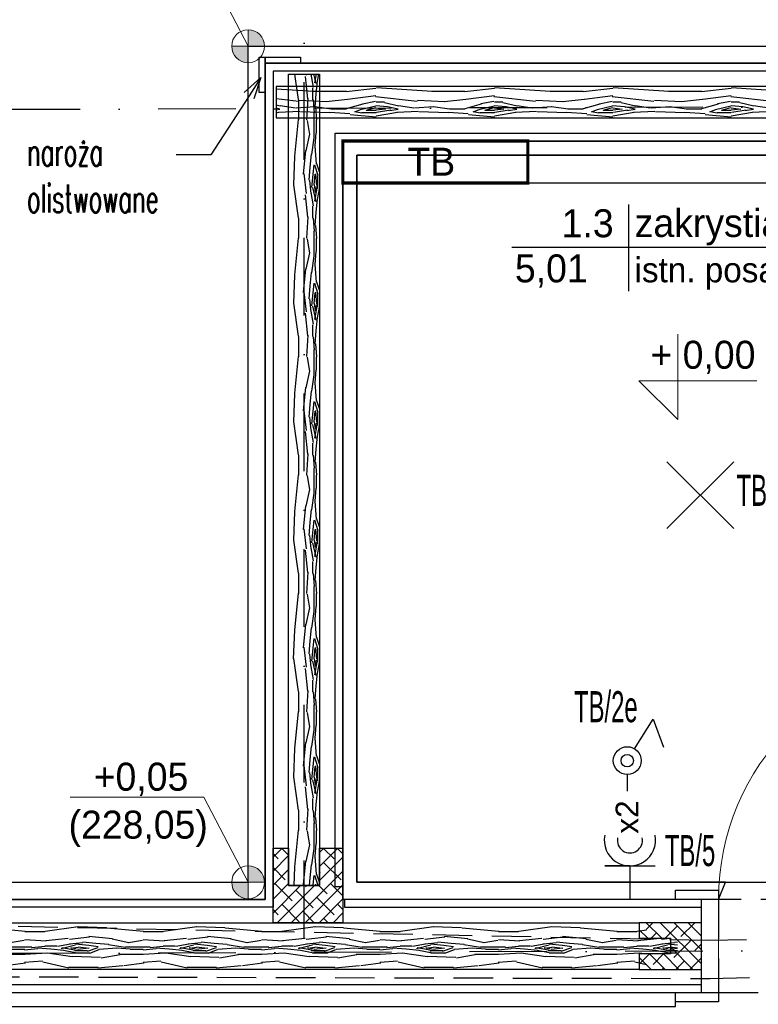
# Model space of a CAD drawing. Header units: centimetres. Extents: x 148004 to 151785, y -7215 to -1472.
# Tile 10 of 20: x 149443 to 149681, y -5746 to -5429. Entities that reach past the tile are written whole.
import ezdxf
from ezdxf import colors
from ezdxf.entities.mleader import LeaderData, LeaderLine
from ezdxf.enums import TextEntityAlignment as Align
from ezdxf.math import Vec2, Vec3

# ---------------------------------------------------------------- set-up
doc = ezdxf.new("R2010")
doc.units = ezdxf.units.CM
doc.header["$LTSCALE"] = 0.1
doc.linetypes.add('DASHDOT', pattern=[1, 0.5, -0.25, 0, -0.25])
doc.linetypes.add('DASHEDX2', pattern=[38.1, 25.4, -12.7])
doc.layers.get('0').update_dxf_attribs({"color": 45})
for name, color, linetype, lineweight in [('A_Drzwi', 2, 'Continuous', 18), ('A_Opisy', 7, 'Continuous', 18), ('HACZE', 52, 'Continuous', 9), ('rzędne proj_k', 190, 'Continuous', 18)]:
    doc.layers.add(name, color=color, linetype=linetype, lineweight=lineweight)
for name, color, linetype in [('A_opis_pom', 7, 'Continuous'), ('ELEK GNIAZDA', 234, 'Continuous'), ('ELEK OPIS', 140, 'Continuous'), ('ELEK OŚWIETLENIE', 154, 'Continuous'), ('ELEK_TABLICE', 214, 'Continuous'), ('ELEKTRYKA_OPIS GNIAZD', 230, 'Continuous'), ('hatch_R&F', 4, 'Continuous'), ('opisy_PROKON', 3, 'Continuous'), ('osie_R&F', 6, 'DASHDOT'), ('widoki_przerywana_R&F', 4, 'DASHEDX2'), ('widoki_R&F', 4, 'Continuous'), ('ściany_murowane_R&F', 13, 'Continuous')]:
    doc.layers.add(name, color=color, linetype=linetype)
doc.styles.add('1_100', font='romans.shx', dxfattribs={"width": 0.8})
doc.styles.add('arial', font='arial.ttf')
doc.styles.add('GENERATED_STYLE_1', font='arial.ttf')
doc.styles.add('Skala 50', font='simplex.shx', dxfattribs={"width": 0.9, "height": 10})
doc.styles.add('TECH', font='txt')
doc.dimstyles.new('1_100', dxfattribs={"dimscale": 1.5, "dimtxt": 10, "dimasz": 6, "dimexe": 0, "dimexo": 0, "dimgap": 1.5, "dimtad": 1, "dimdec": 1, "dimrnd": 1, "dimzin": 12, "dimdsep": 46, "dimtxsty": '1_100', "dimblk1": 'U1', "dimblk2": 'U1', "dimsah": 1, "dimcen": -6, "dimse1": 1, "dimse2": 1, "dimclrt": 2, "dimadec": 0, "dimazin": 0, "dimtfac": 0.072, "dimtdec": 1, "dimtix": 1, "dimtmove": 2, "dimatfit": 3, "dimldrblk": 'DOT', "dimfxl": 0, "dimtolj": 1, "dimtzin": 12, "dimarcsym": 0})

# ---------------------------------------------------------------- blocks, each defined once
blk = doc.blocks.new('*U33')
at = {"color": 4}
for p, q in [((-8.43, 8), (-8.43, 86)), ((-5, 8), (-5, 86))]:
    blk.add_line(p, q, dxfattribs=at)
at = {"color": 9}
blk.add_line((-44, 8), (-44, 47.17), dxfattribs=at)
at = {"color": 4}
for points in [[(-88.5, 8), (-88.5, -22), (-83, -22), (-83, 8), (-88.5, 8)], [(-5, 8), (-5, -22), (0.5, -22), (0.5, 8), (-5, 8)]]:
    blk.add_lwpolyline(points, dxfattribs=at)
at = {"color": 9}
blk.add_arc((-5, 8), 78, 90, 180, dxfattribs=at)
blk = doc.blocks.new('osie_przyziemie')
at = {"layer": 'osie_R&F', "ltscale": 500}
for points in [[(149785.03, -5724.37), (149785.03, -5332.1)], [(150364.22, -5455.35), (149011.58, -5460.19)], [(150364.22, -5726.87), (149011.58, -5731.7)]]:
    blk.add_lwpolyline(points, dxfattribs=at)
blk = doc.blocks.new('*U20')
for p, q in [((0, 22.22), (0, -24.36)), ((-62.5, -0.82), (157.74, -0.82))]:
    blk.add_line(p, q)
at = {"color": 6, "style": 'TECH'}
blk.add_attdef('NR_POM', text='', height=14.4, dxfattribs=at).set_placement((-7.95, 4.58), align=Align.RIGHT)
at = {"style": 'TECH'}
for tag, p, height in [('NAZWA_POM', (3.34, 4.73), 14.4), ('POSADZKA_POM', (3.28, -19.59), 12)]:
    blk.add_attdef(tag, p, '', height=height, dxfattribs=at)
at = {"color": 2, "style": 'TECH'}
blk.add_attdef('POW_POM', text='', height=16, dxfattribs=at).set_placement((-21.84, -19.61), align=Align.RIGHT)
at = {"color": 2, "style": 'arial', "flags": 2}
for tag, p, height in [('2', (-7.17, -12.72), 5.7), ('m', (-17.46, -19.56), 9.2)]:
    blk.add_attdef(tag, p, '', height=height, dxfattribs=at)
blk = doc.blocks.new('rzędna terenu_k')
h = blk.add_hatch(color=256)
h.dxf.hatch_style = 1
h.paths.add_polyline_path([(0, 10), (0, 0), (10, 0, 0.414214)])
h = blk.add_hatch(color=256)
h.dxf.hatch_style = 1
h.paths.add_polyline_path([(0, 0), (-10, 0, 0.414214), (0, -10)])
for points in [[(0, 0), (0, 10)], [(0, 10), (0, -10)], [(0, 0), (-10, 0)], [(-10, 0), (10, 0)]]:
    blk.add_lwpolyline(points)
blk.add_circle((0, 0), 10)
blk = doc.blocks.new('U1')
for p, q in [((0, -1), (0, 1)), ((1.5, 0), (-1.5, 0))]:
    blk.add_line(p, q)
at = {"color": 2, "const_width": 0.1}
blk.add_lwpolyline([(-0.5, -0.5), (0.5, 0.5)], dxfattribs=at)
blk = doc.blocks.new('_Open30')
at = {"color": 0, "linetype": 'ByBlock', "lineweight": -2, "transparency": 16777216}
for p, q in [((-1, 0.2679), (0, 0)), ((0, 0), (-1, -0.2679)), ((0, 0), (-1, 0))]:
    blk.add_line(p, q, dxfattribs=at)
blk = doc.blocks.new('Żyrandol')
at = {"layer": 'ELEK OŚWIETLENIE'}
for p, q in [((179.3, 179.3), (-179.3, -179.3)), ((-179.3, 179.3), (179.3, -179.3))]:
    blk.add_line(p, q, dxfattribs=at)
blk = doc.blocks.new('gniazdo podwójne p.t. hermetyczne')
at = {"layer": 'ELEK GNIAZDA'}
for q in [(98226.42, -23430.34, 50.7), (98244.38, -23443.82, 50.7)]:
    blk.add_line((98244.38, -23430.34, 50.7), q, dxfattribs=at)
at = {"layer": 'ELEK GNIAZDA', "elevation": 50.7}
blk.add_lwpolyline([(98244.38, -23416.87), (98244.38, -23430.34), (98244.38, -23430.34), (98244.38, -23416.87)], close=True, dxfattribs=at)
at = {"layer": 'ELEK GNIAZDA'}
for radius in [13.74, 6.74]:
    blk.add_arc((98258.12, -23430.34, 50.7), radius, 78.7219, 281.2781, dxfattribs=at)
at = {"layer": 'ELEK OPIS', "style": 'GENERATED_STYLE_1'}
blk.add_text('x2', height=12.165, dxfattribs=at).set_placement((98261.61, -23434.86))
blk = doc.blocks.new('1-BIEGUNOWY IP44')
at = {"layer": 'ELEK OŚWIETLENIE'}
for p, q in [((8422.18, -43175.05, 50.7), (8432.16, -43159.2, 50.7)), ((8432.16, -43159.2, 50.7), (8437.62, -43174.21, 50.7)), ((8418.21, -43188.83, 50.7), (8418.21, -43197.68, 50.7))]:
    blk.add_line(p, q, dxfattribs=at)
for radius in [7.46, 3.33]:
    blk.add_circle((8418.21, -43181.37, 50.7), radius, dxfattribs=at)

msp = doc.modelspace()

# ---------------------------------------------------------------- hatches: boundary and pattern name
at = {"layer": 'hatch_R&F'}
h = msp.add_hatch(dxfattribs=at)
h.set_pattern_fill('WOOD8', color=256, scale=1.5, angle=90)
h.set_pattern_definition([(79.6952, (143785.301, -154877.6814), (38.09980505, 228.600036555), [4.259694, -421.711222]), (90, (143786.063, -154873.49), (-38.1, 38.1), [4.191, -33.909]), (108.4349, (143786.063, -154869.3), (-38.0999391, 76.2000172), [3.6144705, -116.868283]), (262.875, (143784.92, -154865.8704), (38.09993454, 266.70001447), [3.071736, -304.1002935]), (264.8056, (143784.539, -154868.9184), (38.09981744, 381.000025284), [4.208298, -416.619957]), (284.0362, (143784.158, -154873.109), (38.09992533, -114.30002066), [4.712703, -152.377597]), (99.4623, (143785.301, -154874.6334), (-38.0999298, 190.50002997), [2.3175465, -229.4357235]), (83.6598, (143784.92, -154872.3474), (-38.10006039, -304.79997661), [3.450108, -341.560061]), (275.7106, (143785.301, -154868.9184), (38.10005066, -342.89997768), [3.8290125, -379.071264]), (258.6901, (143785.682, -154872.7284), (38.0999093, 152.40002937), [1.942719, -192.329905]), (84.8056, (143785.682, -154881.1104), (-38.09981744, -381.000025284), [4.208298, -416.619957]), (78.6901, (143786.063, -154876.9194), (-38.0999093, -152.40002937), [3.885438, -190.387186]), (90, (143786.825, -154873.11), (-38.1, 38.1), [4.572, -33.528]), (110.556, (143786.825, -154868.5374), (-76.1998468, 190.50007021), [3.255264, -322.271288]), (93.8141, (143785.682, -154865.4894), (-38.100233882, 533.39997427), [5.727687, -567.04089]), (84.8056, (143785.301, -154859.7744), (-38.09981744, -381.000025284), [4.208298, -416.619957]), (90, (143785.682, -154855.583), (-38.1, 38.1), [4.191, -33.909]), (95.1944, (143785.682, -154889.4924), (-38.09981744, 381.000025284), [4.208298, -416.619957]), (84.8056, (143785.301, -154885.3014), (-38.09981744, -381.000025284), [4.208298, -416.619957]), (90, (143784.92, -154889.492), (-38.1, 38.1), [2.286, -35.814]), (95.1944, (143784.92, -154887.2064), (-38.09981744, 381.000025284), [4.208298, -416.619957]), (90, (143784.54, -154883.015), (-38.1, 38.1), [3.81, -34.29]), (100.3048, (143784.539, -154879.2054), (38.09980505, -228.600036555), [4.259694, -421.711222]), (95.1944, (143783.777, -154875.0144), (-38.09981744, 381.000025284), [4.208298, -416.619957]), (84.8056, (143783.396, -154870.8234), (-38.09981744, -381.000025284), [4.208298, -416.619957]), (84.8056, (143783.777, -154866.6324), (-38.09981744, -381.000025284), [4.208298, -416.619957]), (81.8699, (143784.158, -154862.4414), (-38.09997482, -228.59999127), [5.3881395, -264.019513]), (90, (143784.92, -154857.107), (-38.1, 38.1), [5.715, -32.385]), (77.4712, (143807.78, -154858.6314), (38.09998475, 190.50001162), [3.5126295, -347.751997]), (84.2894, (143808.542, -154855.2024), (-38.10005066, -342.89997768), [3.8290125, -379.071264]), (98.1301, (143807.78, -154858.6314), (-38.09997482, 228.59999127), [2.6940885, -266.713602]), (99.4623, (143807.399, -154855.9644), (-38.0999298, 190.50002997), [4.6350555, -227.118177]), (90, (143806.637, -154889.492), (-38.1, 38.1), [4.572, -33.528]), (80.5377, (143806.637, -154884.9204), (-38.0999298, -190.50002997), [2.3175465, -229.4357235]), (291.8014, (143807.018, -154882.6344), (-38.09999637, 114.30000984), [2.0517615, -203.123025]), (282.9946, (143807.78, -154884.5394), (-76.199908, 342.900029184), [5.083188, -503.234211]), (82.875, (143807.78, -154854.4404), (-38.09993454, -266.70001447), [3.071736, -304.1002935]), (97.125, (143807.78, -154854.4404), (-38.09993454, 266.70001447), [3.071736, -304.1002935]), (90, (143807.4, -154889.492), (-38.1, 38.1), [3.048, -35.052]), (284.0362, (143807.399, -154886.444), (38.09992533, -114.30002066), [3.1418025, -153.948536]), (86.6335, (143806.256, -154881.1104), (-38.10041802, -609.59997445), [6.488202, -642.331443]), (87.7094, (143806.637, -154874.6334), (-38.09983787, -914.400004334), [9.53262, -943.729075]), (93.1798, (143807.018, -154865.1084), (-38.09965868, 647.700018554), [6.8685915, -679.98895]), (99.4623, (143806.637, -154858.2504), (-38.0999298, 190.50002997), [6.952602, -224.800668]), (100.3048, (143810.066, -154889.4924), (38.09980505, -228.600036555), [4.259694, -421.711222]), (105.9454, (143809.304, -154885.3014), (38.09999644, -152.40000495), [5.5474365, -271.824755]), (90, (143807.78, -154879.967), (-38.1, 38.1), [4.953, -33.147]), (81.8699, (143807.78, -154875.0144), (-38.09997482, -228.59999127), [5.3881395, -264.019513]), (93.5763, (143808.542, -154869.6804), (-38.09964605, 571.50002525), [6.1078875, -604.681557]), (81.2538, (143808.161, -154863.5844), (38.100159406, 266.6999754), [5.0112555, -496.115988]), (75.9638, (143808.923, -154858.631), (-38.09992533, -114.30002066), [4.712703, -152.377597]), (90, (143810.066, -154854.06), (-38.1, 38.1), [2.667, -35.433]), (264.8056, (143806.256, -154881.1104), (38.09981744, 381.000025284), [8.416557, -412.411697]), (85.2364, (143803.97, -154889.4924), (-38.099677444, -419.10003665), [9.1756995, -449.60907]), (90, (143804.732, -154880.35), (-38.1, 38.1), [8.763, -29.337]), (94.0856, (143804.732, -154871.5854), (-38.09985294, 495.300005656), [10.695165, -524.0637855]), (90, (143803.97, -154860.917), (-38.1, 38.1), [9.525, -28.575]), (97.125, (143811.971, -154889.4924), (-38.09993454, 266.70001447), [9.2151705, -297.956859]), (96.3402, (143810.828, -154880.3484), (-38.10006039, 304.79997661), [6.9002145, -338.109954]), (87.5104, (143810.066, -154873.4904), (-38.100680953, -838.199979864), [8.771268, -868.356607]), (83.4802, (143810.447, -154864.7274), (-114.299982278, -990.599992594), [13.4217915, -1328.758531]), (93.0128, (143787.206, -154889.4924), (-38.100156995, 685.800000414), [7.24902, -717.6529335]), (81.8699, (143786.825, -154882.2534), (-38.09997482, -228.59999127), [8.0822295, -261.325462]), (87.6141, (143787.968, -154874.2524), (-38.099342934, -876.300019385), [9.1519245, -906.04147]), (100.6197, (143788.349, -154865.1084), (76.200307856, -419.099938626), [6.2022225, -614.020819]), (90, (143787.206, -154859.012), (-38.1, 38.1), [7.62, -30.48]), (86.8202, (143782.634, -154889.4924), (-38.09965868, -647.700018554), [6.8685915, -679.98895]), (96.009, (143783.015, -154882.6344), (38.09997376, -380.999991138), [7.279005, -720.620466]), (96.7098, (143782.253, -154875.3954), (38.099767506, -342.900038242), [6.5216535, -645.645267]), (84.2894, (143781.491, -154868.9184), (-38.10005066, -342.89997768), [7.6580235, -375.242252]), (77.9052, (143782.253, -154861.2984), (-76.200256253, -342.899946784), [5.4550815, -540.053898]), (99.4623, (143783.396, -154855.9644), (-38.0999298, 190.50002997), [4.6350555, -227.118177]), (93.8141, (143789.873, -154889.4924), (-38.100233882, 533.39997427), [5.727687, -567.04089]), (77.1957, (143789.492, -154883.7774), (-114.300282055, -495.299917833), [8.595741, -850.979426]), (90, (143791.397, -154875.395), (-38.1, 38.1), [9.525, -28.575]), (95.4403, (143791.397, -154865.8704), (38.099747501, -419.100012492), [8.037195, -795.683181]), (96.7098, (143790.635, -154857.8694), (38.099767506, -342.900038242), [6.5216535, -645.645267]), (90, (143779.967, -154889.492), (-38.1, 38.1), [6.477, -31.623]), (98.1301, (143779.967, -154883.0154), (-38.09997482, 228.59999127), [10.776318, -258.6313725]), (87.6141, (143778.443, -154872.3474), (-38.099342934, -876.300019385), [9.1519245, -906.04147]), (84.4725, (143778.824, -154863.2034), (76.199443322, 800.100066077), [11.8661685, -1174.7515875]), (96.8428, (143814.638, -154889.4924), (76.200304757, -647.699976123), [9.593352, -949.74015]), (90, (143813.495, -154879.967), (-38.1, 38.1), [10.668, -27.432]), (86.3478, (143813.495, -154869.2994), (-76.1995157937, -1181.100036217), [17.943423, -1776.400727]), (90, (143801.303, -154889.492), (-38.1, 38.1), [9.144, -28.956]), (94.7636, (143801.303, -154880.3484), (-38.099677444, 419.10003665), [9.1756995, -449.60907]), (88.1524, (143800.541, -154871.2044), (-38.099783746, -1143.00001771), [11.8171335, -1169.897228]), (87.2737, (143800.922, -154859.3934), (-38.099848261, -762.000010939), [8.0100675, -792.99656]), (84.8056, (143795.207, -154889.4924), (-38.09981744, -381.000025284), [8.416557, -412.411697]), (90, (143795.97, -154881.11), (-38.1, 38.1), [12.192, -25.908]), (91.9092, (143795.969, -154868.9184), (-38.100923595, 1104.899963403), [11.436363, -1132.1984595]), (93.5763, (143795.588, -154857.4884), (-38.09964605, 571.50002525), [6.1078875, -604.681557])])
h.paths.add_polyline_path([(149530, -5707.37), (149530, -5446.37), (149540, -5446.37), (149540, -5707.37)])
h = msp.add_hatch(dxfattribs=at)
h.set_pattern_fill('WOOD8', color=256, scale=1.5, angle=180)
h.set_pattern_definition([(169.6952, (298974.3194, -11462.069), (-228.600036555, 38.09980505), [4.259694, -421.711222]), (180, (298970.13, -11461.307), (-38.1, -38.1), [4.191, -33.909]), (198.4349, (298965.937, -11461.307), (-76.2000172, -38.0999391), [3.6144705, -116.868283]), (352.875, (298962.5084, -11462.45), (-266.70001447, 38.09993454), [3.071736, -304.1002935]), (354.8056, (298965.5564, -11462.831), (-381.000025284, 38.09981744), [4.208298, -416.619957]), (14.0362, (298969.747, -11463.212), (114.30002066, 38.09992533), [4.712703, -152.377597]), (189.4623, (298971.2714, -11462.069), (-190.50002997, -38.0999298), [2.3175465, -229.4357235]), (173.6598, (298968.9854, -11462.45), (304.79997661, -38.10006039), [3.450108, -341.560061]), (5.7106, (298965.5564, -11462.069), (342.89997768, 38.10005066), [3.8290125, -379.071264]), (348.6901, (298969.3664, -11461.688), (-152.40002937, 38.0999093), [1.942719, -192.329905]), (174.8056, (298977.7484, -11461.688), (381.000025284, -38.09981744), [4.208298, -416.619957]), (168.6901, (298973.5574, -11461.307), (152.40002937, -38.0999093), [3.885438, -190.387186]), (180, (298969.747, -11460.545), (-38.1, -38.1), [4.572, -33.528]), (200.556, (298965.1754, -11460.545), (-190.50007021, -76.1998468), [3.255264, -322.271288]), (183.8141, (298962.1274, -11461.688), (-533.39997427, -38.100233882), [5.727687, -567.04089]), (174.8056, (298956.4124, -11462.069), (381.000025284, -38.09981744), [4.208298, -416.619957]), (180, (298952.22, -11461.69), (-38.1, -38.1), [4.191, -33.909]), (185.1944, (298986.1304, -11461.688), (-381.000025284, -38.09981744), [4.208298, -416.619957]), (174.8056, (298981.9394, -11462.069), (381.000025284, -38.09981744), [4.208298, -416.619957]), (180, (298986.13, -11462.45), (-38.1, -38.1), [2.286, -35.814]), (185.1944, (298983.8444, -11462.45), (-381.000025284, -38.09981744), [4.208298, -416.619957]), (180, (298979.653, -11462.83), (-38.1, -38.1), [3.81, -34.29]), (190.3048, (298975.8434, -11462.831), (228.600036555, 38.09980505), [4.259694, -421.711222]), (185.1944, (298971.6524, -11463.593), (-381.000025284, -38.09981744), [4.208298, -416.619957]), (174.8056, (298967.4614, -11463.974), (381.000025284, -38.09981744), [4.208298, -416.619957]), (174.8056, (298963.2704, -11463.593), (381.000025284, -38.09981744), [4.208298, -416.619957]), (171.8699, (298959.0794, -11463.212), (228.59999127, -38.09997482), [5.3881395, -264.019513]), (180, (298953.745, -11462.45), (-38.1, -38.1), [5.715, -32.385]), (167.4712, (298955.2694, -11439.59), (-190.50001162, 38.09998475), [3.5126295, -347.751997]), (174.2894, (298951.8404, -11438.828), (342.89997768, -38.10005066), [3.8290125, -379.071264]), (188.1301, (298955.2694, -11439.59), (-228.59999127, -38.09997482), [2.6940885, -266.713602]), (189.4623, (298952.6024, -11439.971), (-190.50002997, -38.0999298), [4.6350555, -227.118177]), (180, (298986.13, -11440.733), (-38.1, -38.1), [4.572, -33.528]), (170.5377, (298981.5584, -11440.733), (190.50002997, -38.0999298), [2.3175465, -229.4357235]), (21.8014, (298979.2724, -11440.352), (-114.30000984, -38.09999637), [2.0517615, -203.123025]), (12.9946, (298981.1774, -11439.59), (-342.900029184, -76.199908), [5.083188, -503.234211]), (172.875, (298951.0784, -11439.59), (266.70001447, -38.09993454), [3.071736, -304.1002935]), (187.125, (298951.0784, -11439.59), (-266.70001447, -38.09993454), [3.071736, -304.1002935]), (180, (298986.13, -11439.97), (-38.1, -38.1), [3.048, -35.052]), (14.0362, (298983.082, -11439.971), (114.30002066, 38.09992533), [3.1418025, -153.948536]), (176.6335, (298977.7484, -11441.1141), (609.59997445, -38.10041802), [6.488202, -642.331443]), (177.7094, (298971.2714, -11440.7331), (914.400004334, -38.09983787), [9.53262, -943.729075]), (183.1798, (298961.7464, -11440.3521), (-647.700018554, -38.09965868), [6.8685915, -679.98895]), (189.4623, (298954.8884, -11440.733), (-190.50002997, -38.0999298), [6.952602, -224.800668]), (190.3048, (298986.1304, -11437.304), (228.600036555, 38.09980505), [4.259694, -421.711222]), (195.9454, (298981.9394, -11438.066), (152.40000495, 38.09999644), [5.5474365, -271.824755]), (180, (298976.605, -11439.59), (-38.1, -38.1), [4.953, -33.147]), (171.8699, (298971.6524, -11439.59), (228.59999127, -38.09997482), [5.3881395, -264.019513]), (183.5763, (298966.3184, -11438.8281), (-571.50002525, -38.09964605), [6.1078875, -604.681557]), (171.2538, (298960.2224, -11439.209), (-266.6999754, 38.100159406), [5.0112555, -496.115988]), (165.9638, (298955.269, -11438.447), (114.30002066, -38.09992533), [4.712703, -152.377597]), (180, (298950.697, -11437.304), (-38.1, -38.1), [2.667, -35.433]), (354.8056, (298977.7484, -11441.114), (-381.000025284, 38.09981744), [8.416557, -412.411697]), (175.2364, (298986.1304, -11443.4), (419.10003665, -38.099677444), [9.1756995, -449.60907]), (180, (298976.986, -11442.64), (-38.1, -38.1), [8.763, -29.337]), (184.0856, (298968.2234, -11442.638), (-495.300005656, -38.09985294), [10.695165, -524.0637855]), (180, (298957.555, -11443.4), (-38.1, -38.1), [9.525, -28.575]), (187.125, (298986.1304, -11435.399), (-266.70001447, -38.09993454), [9.2151705, -297.956859]), (186.3402, (298976.9864, -11436.542), (-304.79997661, -38.10006039), [6.9002145, -338.109954]), (177.5104, (298970.1284, -11437.3041), (838.199979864, -38.100680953), [8.771268, -868.356607]), (173.4802, (298961.3654, -11436.9231), (990.599992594, -114.299982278), [13.4217915, -1328.758531]), (183.0128, (298986.1304, -11460.1641), (-685.800000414, -38.100156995), [7.24902, -717.6529335]), (171.8699, (298978.8914, -11460.545), (228.59999127, -38.09997482), [8.0822295, -261.325462]), (177.6141, (298970.8904, -11459.4021), (876.300019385, -38.099342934), [9.1519245, -906.04147]), (190.6197, (298961.7464, -11459.0211), (419.099938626, 76.200307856), [6.2022225, -614.020819]), (180, (298955.65, -11460.164), (-38.1, -38.1), [7.62, -30.48]), (176.8202, (298986.1304, -11464.7361), (647.700018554, -38.09965868), [6.8685915, -679.98895]), (186.009, (298979.2724, -11464.3551), (380.999991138, 38.09997376), [7.279005, -720.620466]), (186.7098, (298972.0334, -11465.1171), (342.900038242, 38.099767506), [6.5216535, -645.645267]), (174.2894, (298965.5564, -11465.879), (342.89997768, -38.10005066), [7.6580235, -375.242252]), (167.9052, (298957.9364, -11465.117), (342.899946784, -76.200256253), [5.4550815, -540.053898]), (189.4623, (298952.6024, -11463.974), (-190.50002997, -38.0999298), [4.6350555, -227.118177]), (183.8141, (298986.1304, -11457.497), (-533.39997427, -38.100233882), [5.727687, -567.04089]), (167.1957, (298980.4154, -11457.8781), (495.299917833, -114.300282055), [8.595741, -850.979426]), (180, (298972.033, -11455.973), (-38.1, -38.1), [9.525, -28.575]), (185.4403, (298962.5084, -11455.9731), (419.100012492, 38.099747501), [8.037195, -795.683181]), (186.7098, (298954.5074, -11456.7351), (342.900038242, 38.099767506), [6.5216535, -645.645267]), (180, (298986.13, -11467.403), (-38.1, -38.1), [6.477, -31.623]), (188.1301, (298979.6534, -11467.403), (-228.59999127, -38.09997482), [10.776318, -258.6313725]), (177.6141, (298968.9854, -11468.9271), (876.300019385, -38.099342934), [9.1519245, -906.04147]), (174.4725, (298959.8414, -11468.5461), (-800.100066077, 76.199443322), [11.8661685, -1174.7515875]), (186.8428, (298986.1304, -11432.7321), (647.699976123, 76.200304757), [9.593352, -949.74015]), (180, (298976.605, -11433.875), (-38.1, -38.1), [10.668, -27.432]), (176.3478, (298965.9374, -11433.8751), (1181.100036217, -76.1995157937), [17.943423, -1776.400727]), (180, (298986.13, -11446.067), (-38.1, -38.1), [9.144, -28.956]), (184.7636, (298976.9864, -11446.067), (-419.10003665, -38.099677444), [9.1756995, -449.60907]), (178.1524, (298967.8424, -11446.8291), (1143.00001771, -38.099783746), [11.8171335, -1169.897228]), (177.2737, (298956.0314, -11446.4481), (762.000010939, -38.099848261), [8.0100675, -792.99656]), (174.8056, (298986.1304, -11452.163), (381.000025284, -38.09981744), [8.416557, -412.411697]), (180, (298977.75, -11451.4), (-38.1, -38.1), [12.192, -25.908]), (181.9092, (298965.5564, -11451.4011), (-1104.899963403, -38.100923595), [11.436363, -1132.1984595]), (183.5763, (298954.1264, -11451.7821), (-571.50002525, -38.09964605), [6.1078875, -604.681557])])
h.paths.add_polyline_path([(149792, -5450.37), (149526, -5450.37), (149526, -5460.37), (149792, -5460.37)])
h = msp.add_hatch(dxfattribs=at)
h.set_pattern_fill('ANSI38', color=256, angle=180)
h.set_pattern_definition([(225, (143809.638, -155358.1813), (2.24506403, -2.24506403), []), (315, (143809.638, -155358.1813), (6.73519209, -2.24506403), [7.9375, -4.7625])])
h.paths.add_polyline_path([(149525, -5719.37), (149525, -5695.37), (149530, -5695.37), (149530, -5707.37), (149540, -5707.37), (149540, -5695.37), (149547.5, -5695.37), (149547.5, -5719.37), (149535, -5719.37), (149530, -5719.37)])
h = msp.add_hatch(dxfattribs=at)
h.set_pattern_fill('WOOD8', color=256, scale=1.5)
h.set_pattern_definition([(349.6952, (-238.189, 25.337), (228.600036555, -38.09980505), [4.259694, -421.711222]), (0, (-233.998, 24.575), (38.1, 38.1), [4.191, -33.909]), (18.4349, (-229.807, 24.575), (76.2000172, 38.0999391), [3.6144705, -116.868283]), (172.875, (-226.378, 25.718), (266.70001447, -38.09993454), [3.071736, -304.1002935]), (174.8056, (-229.426, 26.099), (381.000025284, -38.09981744), [4.208298, -416.619957]), (194.0362, (-233.617, 26.48), (-114.30002066, -38.09992533), [4.712703, -152.377597]), (9.4623, (-235.141, 25.337), (190.50002997, 38.0999298), [2.3175465, -229.4357235]), (353.6598, (-232.855, 25.718), (-304.79997661, 38.10006039), [3.450108, -341.560061]), (185.7106, (-229.426, 25.337), (-342.89997768, -38.10005066), [3.8290125, -379.071264]), (168.6901, (-233.236, 24.956), (152.40002937, -38.0999093), [1.942719, -192.329905]), (354.8056, (-241.618, 24.956), (-381.000025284, 38.09981744), [4.208298, -416.619957]), (348.6901, (-237.427, 24.575), (-152.40002937, 38.0999093), [3.885438, -190.387186]), (0, (-233.617, 23.813), (38.1, 38.1), [4.572, -33.528]), (20.556, (-229.045, 23.813), (190.50007021, 76.1998468), [3.255264, -322.271288]), (3.8141, (-225.997, 24.956), (533.39997427, 38.100233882), [5.727687, -567.04089]), (354.8056, (-220.282, 25.337), (-381.000025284, 38.09981744), [4.208298, -416.619957]), (0, (-216.09, 24.956), (38.1, 38.1), [4.191, -33.909]), (5.1944, (-250, 24.956), (381.000025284, 38.09981744), [4.208298, -416.619957]), (354.8056, (-245.809, 25.337), (-381.000025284, 38.09981744), [4.208298, -416.619957]), (0, (-250, 25.718), (38.1, 38.1), [2.286, -35.814]), (5.1944, (-247.714, 25.718), (381.000025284, 38.09981744), [4.208298, -416.619957]), (0, (-243.523, 26.1), (38.1, 38.1), [3.81, -34.29]), (10.3048, (-239.713, 26.099), (-228.600036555, -38.09980505), [4.259694, -421.711222]), (5.1944, (-235.522, 26.861), (381.000025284, 38.09981744), [4.208298, -416.619957]), (354.8056, (-231.331, 27.242), (-381.000025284, 38.09981744), [4.208298, -416.619957]), (354.8056, (-227.14, 26.861), (-381.000025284, 38.09981744), [4.208298, -416.619957]), (351.8699, (-222.949, 26.48), (-228.59999127, 38.09997482), [5.3881395, -264.019513]), (0, (-217.615, 25.718), (38.1, 38.1), [5.715, -32.385]), (347.4712, (-219.139, 2.858), (190.50001162, -38.09998475), [3.5126295, -347.751997]), (354.2894, (-215.71, 2.096), (-342.89997768, 38.10005066), [3.8290125, -379.071264]), (8.1301, (-219.139, 2.858), (228.59999127, 38.09997482), [2.6940885, -266.713602]), (9.4623, (-216.472, 3.239), (190.50002997, 38.0999298), [4.6350555, -227.118177]), (0, (-250, 4), (38.1, 38.1), [4.572, -33.528]), (350.5377, (-245.428, 4.001), (-190.50002997, 38.0999298), [2.3175465, -229.4357235]), (201.8014, (-243.142, 3.62), (114.30000984, 38.09999637), [2.0517615, -203.123025]), (192.9946, (-245.047, 2.858), (342.900029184, 76.199908), [5.083188, -503.234211]), (352.875, (-214.948, 2.858), (-266.70001447, 38.09993454), [3.071736, -304.1002935]), (7.125, (-214.948, 2.858), (266.70001447, 38.09993454), [3.071736, -304.1002935]), (0, (-250, 3.24), (38.1, 38.1), [3.048, -35.052]), (194.0362, (-246.952, 3.239), (-114.30002066, -38.09992533), [3.1418025, -153.948536]), (356.6335, (-241.618, 4.382), (-609.59997445, 38.10041802), [6.488202, -642.331443]), (357.7094, (-235.141, 4.001), (-914.400004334, 38.09983787), [9.53262, -943.729075]), (3.1798, (-225.616, 3.62), (647.700018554, 38.09965868), [6.8685915, -679.98895]), (9.4623, (-218.758, 4.001), (190.50002997, 38.0999298), [6.952602, -224.800668]), (10.3048, (-250, 0.572), (-228.600036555, -38.09980505), [4.259694, -421.711222]), (15.9454, (-245.809, 1.334), (-152.40000495, -38.09999644), [5.5474365, -271.824755]), (0, (-240.475, 2.858), (38.1, 38.1), [4.953, -33.147]), (351.8699, (-235.522, 2.858), (-228.59999127, 38.09997482), [5.3881395, -264.019513]), (3.5763, (-230.188, 2.096), (571.50002525, 38.09964605), [6.1078875, -604.681557]), (351.2538, (-224.092, 2.477), (266.6999754, -38.100159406), [5.0112555, -496.115988]), (345.9638, (-219.139, 1.715), (-114.30002066, 38.09992533), [4.712703, -152.377597]), (0, (-214.567, 0.572), (38.1, 38.1), [2.667, -35.433]), (174.8056, (-241.618, 4.382), (381.000025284, -38.09981744), [8.416557, -412.411697]), (355.2364, (-250, 6.668), (-419.10003665, 38.099677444), [9.1756995, -449.60907]), (0, (-240.856, 5.906), (38.1, 38.1), [8.763, -29.337]), (4.0856, (-232.093, 5.906), (495.300005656, 38.09985294), [10.695165, -524.0637855]), (0, (-221.425, 6.668), (38.1, 38.1), [9.525, -28.575]), (7.125, (-250, -1.333), (266.70001447, 38.09993454), [9.2151705, -297.956859]), (6.3402, (-240.856, -0.19), (304.79997661, 38.10006039), [6.9002145, -338.109954]), (357.5104, (-233.998, 0.572), (-838.199979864, 38.100680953), [8.771268, -868.356607]), (353.4802, (-225.235, 0.191), (-990.599992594, 114.299982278), [13.4217915, -1328.758531]), (3.0128, (-250, 23.432), (685.800000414, 38.100156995), [7.24902, -717.6529335]), (351.8699, (-242.761, 23.813), (-228.59999127, 38.09997482), [8.0822295, -261.325462]), (357.6141, (-234.76, 22.67), (-876.300019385, 38.099342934), [9.1519245, -906.04147]), (10.6197, (-225.616, 22.289), (-419.099938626, -76.200307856), [6.2022225, -614.020819]), (0, (-219.52, 23.432), (38.1, 38.1), [7.62, -30.48]), (356.8202, (-250, 28.004), (-647.700018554, 38.09965868), [6.8685915, -679.98895]), (6.009, (-243.142, 27.623), (-380.999991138, -38.09997376), [7.279005, -720.620466]), (6.7098, (-235.903, 28.385), (-342.900038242, -38.099767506), [6.5216535, -645.645267]), (354.2894, (-229.426, 29.147), (-342.89997768, 38.10005066), [7.6580235, -375.242252]), (347.9052, (-221.806, 28.385), (-342.899946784, 76.200256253), [5.4550815, -540.053898]), (9.4623, (-216.472, 27.242), (190.50002997, 38.0999298), [4.6350555, -227.118177]), (3.8141, (-250, 20.765), (533.39997427, 38.100233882), [5.727687, -567.04089]), (347.1957, (-244.285, 21.146), (-495.299917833, 114.300282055), [8.595741, -850.979426]), (0, (-235.903, 19.24), (38.1, 38.1), [9.525, -28.575]), (5.4403, (-226.378, 19.241), (-419.100012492, -38.099747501), [8.037195, -795.683181]), (6.7098, (-218.377, 20.003), (-342.900038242, -38.099767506), [6.5216535, -645.645267]), (0, (-250, 30.67), (38.1, 38.1), [6.477, -31.623]), (8.1301, (-243.523, 30.671), (228.59999127, 38.09997482), [10.776318, -258.6313725]), (357.6141, (-232.855, 32.195), (-876.300019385, 38.099342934), [9.1519245, -906.04147]), (354.4725, (-223.711, 31.814), (800.100066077, -76.199443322), [11.8661685, -1174.7515875]), (6.8428, (-250, -4), (-647.699976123, -76.200304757), [9.593352, -949.74015]), (0, (-240.475, -2.857), (38.1, 38.1), [10.668, -27.432]), (356.3478, (-229.807, -2.857), (-1181.100036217, 76.1995157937), [17.943423, -1776.400727]), (0, (-250, 9.335), (38.1, 38.1), [9.144, -28.956]), (4.7636, (-240.856, 9.335), (419.10003665, 38.099677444), [9.1756995, -449.60907]), (358.1524, (-231.712, 10.097), (-1143.00001771, 38.099783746), [11.8171335, -1169.897228]), (357.2737, (-219.901, 9.716), (-762.000010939, 38.099848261), [8.0100675, -792.99656]), (354.8056, (-250, 15.431), (-381.000025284, 38.09981744), [8.416557, -412.411697]), (0, (-241.618, 14.67), (38.1, 38.1), [12.192, -25.908]), (1.9092, (-229.426, 14.669), (1104.899963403, 38.100923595), [11.436363, -1132.1984595]), (3.5763, (-217.996, 15.05), (571.50002525, 38.09964605), [6.1078875, -604.681557])])
h.paths.add_polyline_path([(149645.13, -5734.37), (149645.13, -5729.37), (149655.13, -5729.37), (149655.13, -5724.37), (149645.13, -5724.37), (149645.13, -5719.37), (149393.82, -5719.37), (149393.82, -5724.37), (149383.82, -5724.38), (149383.82, -5729.38), (149393.82, -5729.37), (149393.82, -5734.37)])
h = msp.add_hatch(dxfattribs=at)
h.set_pattern_fill('ANSI38', color=256, angle=90)
h.set_pattern_definition([(135, (-252.272, 0), (-2.24506403, -2.24506403), []), (225, (-252.272, 0), (-2.24506403, -6.73519209), [7.9375, -4.7625])])
h.paths.add_polyline_path([(149662.86, -5719.37), (149642.86, -5719.37), (149642.86, -5724.37), (149652.86, -5724.37), (149652.86, -5729.37), (149642.86, -5729.37), (149642.86, -5734.37), (149662.86, -5734.37), (149662.86, -5729.37), (149662.86, -5724.37)])

# ---------------------------------------------------------------- linework, layer by layer
at = {"layer": 'A_Opisy'}
msp.add_lwpolyline([(149655.24, -5530.01), (149655.24, -5557.51), (149642.74, -5545.01), (149680.64, -5545.01)], dxfattribs=at)
at = {"layer": 'Defpoints'}
msp.add_lwpolyline([(149552, -5706.37), (149766, -5706.37), (149766.01, -5472.37), (149552, -5472.37)], close=True, dxfattribs=at)
at = {"layer": 'ELEK OŚWIETLENIE'}
msp.add_lwpolyline([(149577.25, -5481.37), (149766.01, -5481.37), (149773.13, -5757.14), (148918, -5757.14), (148934.35, -6152.53), (149754.22, -6154.8), (149746.29, -6134.17)], dxfattribs=at)
at = {"layer": 'ELEK_TABLICE', "const_width": 1}
msp.add_lwpolyline([(149547.5, -5481.37), (149607, -5481.37), (149607, -5467.87), (149547.5, -5467.87)], close=True, dxfattribs=at)
at = {"layer": 'rzędne proj_k', "flags": 128}
for points in [[(149459.73, -5409.93), (149502.69, -5409.93), (149517, -5437.37)], [(149459.73, -5678.93), (149502.69, -5678.93), (149517, -5706.37)]]:
    msp.add_lwpolyline(points, dxfattribs=at)
at = {"layer": 'widoki_przerywana_R&F', "ltscale": 5}
msp.add_lwpolyline([(149668.36, -5741.87), (149751.86, -5741.87), (149751.86, -5711.87), (149668.36, -5711.87)], close=True, dxfattribs=at)
for points in [[(148891, -6191.01), (149365.14, -6185.59), (149381.87, -6185.38), (149548.8, -6181.91), (149634.85, -6181.69), (149818.65, -6186.87), (150031.55, -6062.52), (150022.2, -5859.82), (149819.63, -5721.9), (149753.49, -5723.56), (149665.23, -5725.09), (149386.62, -5719.5), (149357.63, -5719.47), (149153.4, -5719.23)], [(148897.3, -5735.46), (149665.62, -5737.31), (149752.98, -5734.91), (149815.89, -5732.88), (150011.02, -5866.47), (150019.82, -6055.72), (149812.42, -6175.46), (149639.38, -6169.69), (149530.36, -6172), (149380.46, -6172.26), (149354.71, -6172.66), (149264.61, -6173.46), (149172.34, -6175.15)]]:
    msp.add_lwpolyline(points, dxfattribs=at)
at = {"layer": 'widoki_R&F', "linetype": 'Continuous', "lineweight": -3, "ltscale": 0.5}
for points in [[(149520.5, -5440.87), (149522.5, -5440.87), (149522.5, -5452.25), (149520.5, -5452.25)], [(149522.5, -5442.87), (149522.5, -5440.87), (149533.89, -5440.87), (149533.89, -5442.87)]]:
    msp.add_lwpolyline(points, close=True, dxfattribs=at)
at = {"layer": 'widoki_R&F'}
for points in [[(149793, -5526.87), (149793, -5445.37), (149525, -5445.37), (149525, -5714.37), (149266.13, -5714.37), (149266.13, -5711.87), (149522.5, -5711.87), (149522.5, -5442.87), (149795.5, -5442.87), (149795.5, -5526.87)], [(149530, -5707.37), (149530, -5446.37), (149540, -5446.37), (149540, -5707.37)], [(149792, -5450.37), (149526, -5450.37), (149526, -5460.37), (149792, -5460.37)], [(149654.47, -5708.87), (149668.36, -5708.87), (149668.36, -5711.87), (149654.47, -5711.87)], [(149662.86, -5711.87), (149548, -5711.87), (149548, -5714.37), (149662.86, -5714.37)], [(149393.82, -5719.37), (149642.86, -5719.37), (149642.86, -5724.37), (149652.86, -5724.37), (149652.86, -5729.37), (149642.86, -5729.37), (149642.86, -5734.37), (149393.82, -5734.37), (149393.82, -5729.37), (149383.82, -5729.37), (149383.82, -5724.37), (149393.82, -5724.37)], [(149662.86, -5739.37), (149266.13, -5739.37), (149266.13, -5741.87), (149662.86, -5741.87)], [(149654.47, -5741.87), (149668.36, -5741.87), (149668.36, -5744.87), (149654.47, -5744.87)]]:
    msp.add_lwpolyline(points, close=True, dxfattribs=at)
for points in [[(149770.5, -5526.87), (149770.5, -5467.87), (149547.5, -5467.87), (149547.5, -5707.87), (149545, -5707.87), (149545, -5465.37), (149773, -5465.37), (149773, -5526.87)], [(149525, -5719.37), (149525, -5695.37), (149530, -5695.37), (149530, -5707.37), (149540, -5707.37), (149540, -5695.37), (149547.5, -5695.37), (149547.5, -5719.37), (149535, -5719.37), (149535, -5719.37), (149530, -5719.37), (149530, -5719.37), (149525, -5719.37)], [(149662.86, -5719.37), (149642.86, -5719.37), (149642.86, -5724.37), (149652.86, -5724.37), (149652.86, -5729.37), (149642.86, -5729.37), (149642.86, -5734.37), (149662.86, -5734.37), (149662.86, -5729.37), (149662.86, -5729.37), (149662.86, -5724.37), (149662.86, -5724.37), (149662.86, -5719.37)]]:
    msp.add_lwpolyline(points, dxfattribs=at)
at = {"layer": 'ściany_murowane_R&F', "color": 3, "lineweight": -3, "ltscale": 0.5}
for points in [[(148878, -5706.37), (149517, -5706.37), (149517, -5706.37), (149517, -5706.37), (149517, -5706.37), (149517, -5706.37), (149517, -5437.37), (149801, -5437.37), (149801, -5706.37), (149801, -5706.37), (149801, -5706.37), (149801, -5706.37), (149801, -5706.37), (149830.91, -5706.37), (150045.4, -5850.24), (150045.4, -6070.96), (150045.4, -6070.96), (150045.4, -6070.96), (150045.4, -6070.96), (150045.4, -6070.96), (149817.91, -6203.37), (148878, -6203.37)], [(149668.36, -5711.87), (149670.63, -5706.37), (149552, -5706.37), (149552, -5472.37), (149766.01, -5472.37), (149766, -5706.37), (149744.13, -5706.37), (149746.36, -5711.87)], [(148913.5, -5895.37), (148918, -5895.37), (148918, -5746.37), (149654.47, -5746.37), (149654.47, -5741.87)]]:
    msp.add_lwpolyline(points, dxfattribs=at)
at = {"layer": 'ściany_murowane_R&F', "lineweight": -3, "ltscale": 0.5}
msp.add_lwpolyline([(149770.5, -5526.87), (149795.5, -5526.87), (149795.5, -5442.87), (149522.5, -5442.87), (149522.5, -5711.87), (149266.13, -5711.87), (149266.13, -5741.87), (149662.86, -5741.87), (149662.86, -5711.87), (149547.5, -5711.87), (149547.5, -5467.87), (149770.5, -5467.87), (149770.5, -5526.87)], dxfattribs=at)

# ---------------------------------------------------------------- block references
at = {"layer": 'A_Drzwi'}
msp.add_blockref('*U33', (149751.36, -5719.87), dxfattribs=at)
at = {"layer": 'A_opis_pom', "lineweight": 5}
ref = msp.add_blockref('*U20', (149639.37, -5501.58), dxfattribs=dict(at, xscale=0.6, yscale=0.6, zscale=0.6))
ref.add_attrib('NR_POM', '1.3', dxfattribs={"layer": '0', "color": 6, "height": 9, "style": 'TECH'}).set_placement((149634.6, -5498.83), align=Align.RIGHT)
ref.add_attrib('NAZWA_POM', 'zakrystia', (149641.37, -5498.74), dxfattribs={"layer": '0', "height": 9, "style": 'TECH'})
ref.add_attrib('POW_POM', '5,01', dxfattribs={"layer": '0', "color": 2, "height": 9, "style": 'TECH'}).set_placement((149626.26, -5513.34), align=Align.RIGHT)
ref.add_attrib('POSADZKA_POM', 'istn. posadzka kamienna', (149641.34, -5513.33), dxfattribs={"layer": '0', "height": 8, "style": 'TECH'})
at = {"layer": 'ELEK GNIAZDA', "xscale": 0.6, "yscale": 0.6, "zscale": 0.6, "rotation": 90}
msp.add_blockref('gniazdo podwójne p.t. hermetyczne', (135581.63, -64647.72, -30.42), dxfattribs=at)
at = {"layer": 'ELEK OŚWIETLENIE'}
for name, p, xscale, yscale, zscale in [('Żyrandol', (149662.51, -5581.82), 0.06, 0.06, 0.06), ('1-BIEGUNOWY IP44', (144588.05, 20241.61, -30.42), 0.6, 0.6, 0.6)]:
    msp.add_blockref(name, p, dxfattribs=dict(at, xscale=xscale, yscale=yscale, zscale=zscale))
at = {"layer": 'HACZE'}
msp.add_blockref('osie_przyziemie', (-250.02, -0.01), dxfattribs=at)
at = {"layer": 'rzędne proj_k', "xscale": 0.53, "yscale": 0.53, "zscale": 0.53}
for p in [(149517, -5437.37), (149517, -5706.37)]:
    msp.add_blockref('rzędna terenu_k', p, dxfattribs=at)

# ---------------------------------------------------------------- texts
at = {"layer": 'A_Opisy', "color": 4, "style": 'TECH'}
msp.add_text('+ 0,00', height=9, dxfattribs=at).set_placement((149646.44, -5541.13))
at = {"layer": 'ELEK_TABLICE', "insert": (149575.93, -5474.53), "char_height": 9, "attachment_point": 5, "style": 'TECH'}
msp.add_mtext_dynamic_manual_height_columns('TB', width=25.025, gutter_width=105, heights=[0], dxfattribs=at)
at = {"layer": 'ELEKTRYKA_OPIS GNIAZD', "style": 'arial', "width": 0.55}
for s, p in [('TB/2e', (149674.15, -5585.25)), ('TB/2e', (149621.84, -5654.86)), ('TB/5', (149651.08, -5701.15))]:
    msp.add_text(s, height=10, dxfattribs=at).set_placement(p)
at = {"layer": 'rzędne proj_k', "color": 7, "linetype": 'Continuous', "style": 'TECH'}
for s, p in [('+0,05', (149482.53, -5679.58)), ('(228,05)', (149481.63, -5695.01))]:
    msp.add_text(s, height=9, dxfattribs=at).set_placement(p, align=Align.BOTTOM_CENTER)

# ---------------------------------------------------------------- leaders
at = {"layer": 'opisy_PROKON', "color": 3}
msp.add_leader([(149718.21, -5734.51), (149706.45, -5770.1), (149611.49, -5770.1)], dimstyle='1_100', override={"dimasz": 8, "dimtad": 0, "dimldrblk": 'ClosedBlank'}, dxfattribs=at)
at = {"layer": 'widoki_R&F'}
ml = msp.add_multileader_mtext('Standard', dxfattribs=at)
ml.set_content('{\\W0.6;naroża olistwowane}', color=256, style='Skala 50')
ml.set_leader_properties()
ml.set_arrow_properties(name='OPEN30')
ml.build(insert=Vec2(0, 0))
ml.multileader.update_dxf_attribs({"dogleg_length": 5, "arrow_head_size": 7})
ctx = ml.context
ctx.base_point, ctx.char_height, ctx.arrow_head_size, ctx.plane_origin = Vec3(149443.82, -5472.26), 9, 7, Vec3(83489.86, 1327.36)
notes = []
notes.append((ctx, [(0, (1, 1, 0), (149505.03, -5472.26), (-1, 0), 11.19, [(0, [(149521.08, -5447.44)], 0, [])])]))
ctx.mtext.insert, ctx.mtext.width, ctx.mtext.defined_height = Vec3(149445.82, -5466.86), 57.8422, 46.64
for ctx, leaders in notes:
    for number, flags, end, landing, length, lines in leaders:
        leader = LeaderData()
        leader.index, (leader.has_last_leader_line, leader.has_dogleg_vector, leader.attachment_direction) = number, flags
        leader.last_leader_point, leader.dogleg_vector, leader.dogleg_length = Vec3(end), Vec3(landing), length
        for number, points, colour, breaks in lines:
            line = LeaderLine()
            line.index, line.vertices, line.color, line.breaks = number, Vec3.list(points), colors.encode_raw_color(colour), breaks
            leader.lines.append(line)
        ctx.leaders.append(leader)

doc.saveas('drawing.dxf')
